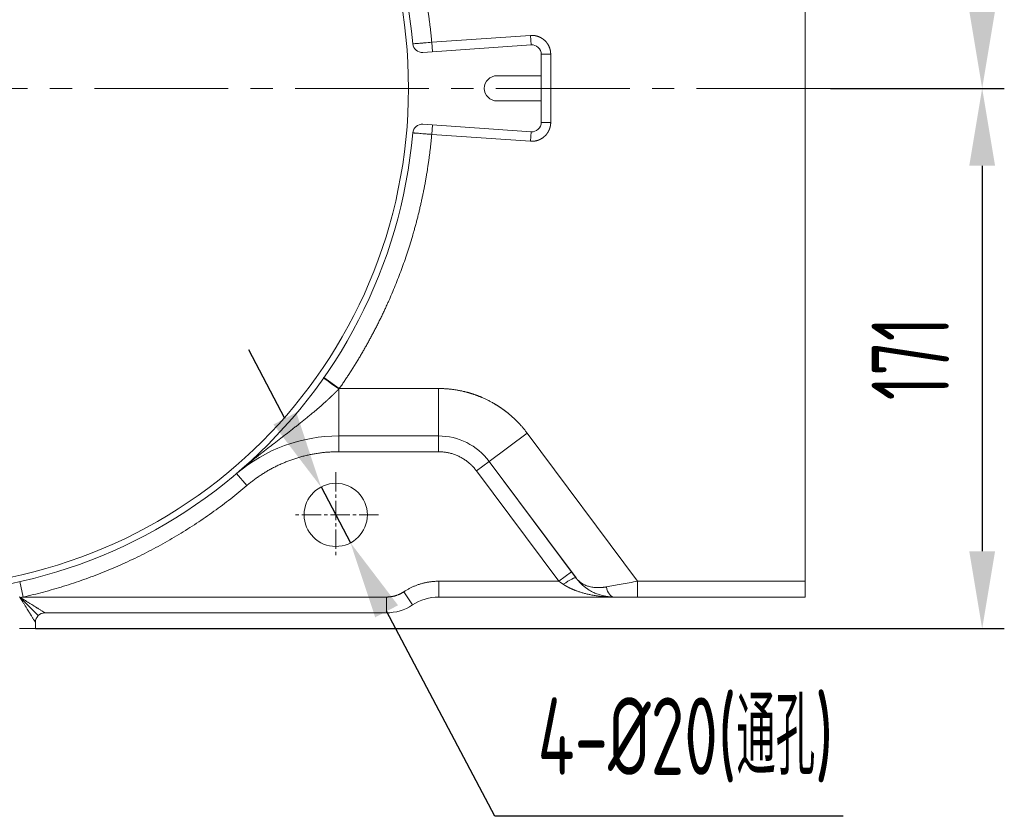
# Model space of a CAD drawing. Header units: millimetres. Extents: x -46 to 5160, y -5105 to -1541.
# Tile 41 of 104: x 3013 to 3324, y -4435 to -4183. Entities that reach past the tile are written whole.
import ezdxf

# ---------------------------------------------------------------- set-up
doc = ezdxf.new("R2010")
doc.units = ezdxf.units.MM
doc.header["$LTSCALE"] = 0.3175
doc.linetypes.add('CENTER2', pattern=[28.574999, 19.049999, -3.175, 3.175, -3.175])
for name, color, linetype, lineweight in [('1轮廓实线层', 7, 'Continuous', 18), ('3中心线层', 1, 'CENTER2', 13), ('7标注层', 4, 'Continuous', 13)]:
    doc.layers.add(name, color=color, linetype=linetype, lineweight=lineweight)
doc.styles.add('PC_TEXTSTYLE', font='ISOCP.SHX', dxfattribs={"width": 0.707, "bigfont": 'GBCBIG.SHX'})
doc.dimstyles.new('GB_DIAMETER', dxfattribs={"dimtxt": 3.5, "dimasz": 3.5, "dimexe": 1, "dimexo": 0, "dimgap": 1.5, "dimtad": 1, "dimjust": 4, "dimdsep": 46, "dimtxsty": 'PC_TEXTSTYLE', "dimcen": 0, "dimclrd": 256, "dimclrt": 3, "dimadec": 0, "dimazin": 2, "dimtp": 0.1, "dimtm": 0.1, "dimtfac": 0.71, "dimtdec": 3, "dimtmove": 0, "dimatfit": 2, "dimfxl": 1, "dimtfill": 1, "dimarcsym": 0})
doc.dimstyles.new('GB_LINEAR', dxfattribs={"dimtxt": 3.5, "dimasz": 3.5, "dimexe": 1, "dimexo": 0, "dimgap": 1.5, "dimtad": 1, "dimdsep": 46, "dimtxsty": 'PC_TEXTSTYLE', "dimcen": 0, "dimclrd": 256, "dimclrt": 3, "dimadec": 0, "dimazin": 2, "dimtp": 0.1, "dimtm": 0.1, "dimtfac": 0.71, "dimtdec": 3, "dimtmove": 0, "dimatfit": 3, "dimfxl": 1, "dimtfill": 1, "dimarcsym": 0})

# ---------------------------------------------------------------- blocks, each defined once
blk = doc.blocks.new('*D54')
at = {"layer": '7标注层', "color": 0, "lineweight": -2, "transparency": 16777216}
for p, q in [((3017.91, -4033.4), (3324.41, -4033.4)), ((3269.41, -4204.4), (3324.41, -4204.4))]:
    blk.add_line(p, q, dxfattribs=at)
at = {"layer": '7标注层', "lineweight": -2, "transparency": 16777216}
blk.add_line((3317.41, -4179.9), (3317.41, -4057.9), dxfattribs=at)
at = {"layer": '7标注层', "transparency": 16777216}
for points in [[(3321.49, -4057.9), (3313.33, -4057.9), (3317.41, -4033.4)], [(3313.33, -4179.9), (3321.49, -4179.9), (3317.41, -4204.4)]]:
    blk.add_solid(points, dxfattribs=at)
at = {"layer": 'Defpoints', "color": 0, "transparency": 16777216}
for p in [(3017.91, -4033.4), (3317.41, -4033.4), (3269.41, -4204.4)]:
    blk.add_point(p, dxfattribs=at)
at = {"layer": '7标注层', "color": 3, "transparency": 16777216, "insert": (3294.66, -4118.9), "char_height": 24.5, "attachment_point": 5, "rotation": 90, "style": 'PC_TEXTSTYLE', "bg_fill": 3, "box_fill_scale": 1.1, "bg_fill_color": 257, "bg_fill_transparency": 0}
blk.add_mtext('171', dxfattribs=at)
blk = doc.blocks.new('*D55')
at = {"layer": '7标注层', "color": 0, "lineweight": -2, "transparency": 16777216}
for p, q in [((3269.41, -4204.4), (3324.41, -4204.4)), ((3017.91, -4375.4), (3324.41, -4375.4))]:
    blk.add_line(p, q, dxfattribs=at)
at = {"layer": '7标注层', "lineweight": -2, "transparency": 16777216}
blk.add_line((3317.41, -4228.9), (3317.41, -4350.9), dxfattribs=at)
at = {"layer": '7标注层', "transparency": 16777216}
for points in [[(3321.49, -4228.9), (3313.33, -4228.9), (3317.41, -4204.4)], [(3313.33, -4350.9), (3321.49, -4350.9), (3317.41, -4375.4)]]:
    blk.add_solid(points, dxfattribs=at)
at = {"layer": 'Defpoints', "color": 0, "transparency": 16777216}
for p in [(3269.41, -4204.4), (3017.91, -4375.4), (3317.41, -4375.4)]:
    blk.add_point(p, dxfattribs=at)
at = {"layer": '7标注层', "color": 3, "transparency": 16777216, "insert": (3294.66, -4289.9), "char_height": 24.5, "attachment_point": 5, "rotation": 90, "style": 'PC_TEXTSTYLE', "bg_fill": 3, "box_fill_scale": 1.1, "bg_fill_color": 257, "bg_fill_transparency": 0}
blk.add_mtext('171', dxfattribs=at)
blk = doc.blocks.new('*D57')
at = {"layer": '7标注层', "lineweight": -2, "transparency": 16777216}
for p, q in [((3096.82, -4308.88), (3085.39, -4287.21)), ((3108.25, -4330.56), (3117.58, -4348.25)), ((3163.23, -4434.8), (3129.01, -4369.92)), ((3273.42, -4434.8), (3163.23, -4434.8))]:
    blk.add_line(p, q, dxfattribs=at)
at = {"layer": '7标注层', "transparency": 16777216}
for points in [[(3093.2, -4310.79), (3100.43, -4306.98), (3108.25, -4330.56)], [(3132.62, -4368.01), (3125.39, -4371.82), (3117.58, -4348.25)]]:
    blk.add_solid(points, dxfattribs=at)
at = {"layer": 'Defpoints', "color": 0, "transparency": 16777216}
for p in [(3108.25, -4330.56), (3117.58, -4348.25)]:
    blk.add_point(p, dxfattribs=at)
at = {"layer": '7标注层', "color": 3, "transparency": 16777216, "insert": (3223.57, -4410.63), "char_height": 24.5, "attachment_point": 5, "style": 'PC_TEXTSTYLE', "bg_fill": 3, "box_fill_scale": 1.1, "bg_fill_color": 257, "bg_fill_transparency": 0}
blk.add_mtext('4-%%c20(通孔)', dxfattribs=at)

msp = doc.modelspace()

# ---------------------------------------------------------------- linework, layer by layer
at = {"layer": '1轮廓实线层'}
for p, q in [((3261.41065, -4360.40031), (3261.41065, -4048.40031)), ((3143.26997, -4189.82993), (3174.49212, -4187.64667)), ((3174.70138, -4190.63936), (3174.49212, -4187.64667)), ((3174.70138, -4190.63936), (3140.48605, -4193.03193)), ((3143.47924, -4192.82263), (3143.26997, -4189.82993)), ((3180.91065, -4193.63205), (3177.91065, -4193.63205)), ((3177.91065, -4200.40031), (3177.91065, -4193.63205)), ((3180.91065, -4193.63205), (3180.91065, -4215.16857)), ((3163.91065, -4200.40031), (3177.91065, -4200.40031)), ((3177.91065, -4208.40031), (3177.91065, -4200.40031)), ((3177.91065, -4208.40031), (3163.91065, -4208.40031)), ((3177.91065, -4215.16857), (3177.91065, -4208.40031)), ((3140.48605, -4215.76869), (3174.70138, -4218.16126)), ((3143.47924, -4215.97799), (3143.26997, -4218.97069)), ((3177.91065, -4215.16857), (3180.91065, -4215.16857)), ((3174.49212, -4221.15395), (3143.26997, -4218.97069)), ((3174.70138, -4218.16126), (3174.49212, -4221.15395)), ((3114.03927, -4299.40031), (3109.11896, -4295.96657)), ((3113.92536, -4314.40031), (3113.92536, -4299.51675)), ((3114.03927, -4299.40031), (3145.37132, -4299.40031)), ((3145.37132, -4299.40031), (3145.37132, -4314.40031)), ((3161.40897, -4322.45068), (3173.43721, -4313.48846)), ((3173.43721, -4313.48846), (3208.39114, -4360.40031)), ((3113.92536, -4314.40031), (3145.37132, -4314.40031)), ((3113.92536, -4319.40031), (3113.92536, -4314.40031)), ((3113.92536, -4314.40031), (3145.37132, -4314.40031)), ((3145.37132, -4314.40031), (3145.37132, -4319.40031)), ((3113.92536, -4319.40031), (3145.37132, -4319.40031)), ((3157.39956, -4325.43809), (3161.40897, -4322.45068)), ((3161.40897, -4322.45068), (3188.92068, -4359.37429)), ((3161.40897, -4322.45068), (3188.91192, -4359.36253)), ((3081.54091, -4326.30507), (3084.77935, -4330.1146)), ((3157.39956, -4325.43809), (3183.44984, -4360.40031)), ((3187.45925, -4357.4129), (3183.44984, -4360.40031)), ((3012.92732, -4360.52152), (3014.02159, -4365.40031)), ((3145.49378, -4365.40031), (3145.49378, -4360.40031)), ((3183.44984, -4360.40031), (3145.49378, -4360.40031)), ((3208.39114, -4365.40031), (3208.39114, -4360.40031)), ((3208.39114, -4360.40031), (3261.41065, -4360.40031)), ((3261.41065, -4365.40031), (3261.41065, -4360.40031)), ((3137.20222, -4367.90031), (3134.43836, -4363.73364)), ((3012.90921, -4365.52302), (3013.07765, -4365.50475)), ((3013.04637, -4365.53603), (3018.78933, -4371.27899)), ((3128.91065, -4365.40031), (3014.02159, -4365.40031)), ((3128.91065, -4370.40031), (3128.91065, -4365.40031)), ((3200.90425, -4365.40031), (3145.49378, -4365.40031)), ((3145.49378, -4365.40031), (3200.94016, -4365.40031)), ((3208.39114, -4365.40031), (3261.41065, -4365.40031)), ((3208.39114, -4365.40031), (3261.41065, -4365.40031)), ((3128.91065, -4370.40031), (3020.91065, -4370.40031)), ((3020.91065, -4370.40031), (3128.91065, -4370.40031)), ((3017.91065, -4375.40031), (3012.91065, -4375.40031)), ((3017.91065, -4375.40031), (3017.91065, -4373.40031))]:
    msp.add_line(p, q, dxfattribs=at)
for centre, radius in [((2977.91065, -4204.40031), 158), ((3112.91065, -4339.40031), 10)]:
    msp.add_circle(centre, radius, dxfattribs=at)
for centre, radius, start, end in [((2977.91065, -4204.40031), 160, 5.0545831, 354.9454169), ((3140.27678, -4190.03924), 3, 185.0545831, 274), ((3174.91065, -4193.63205), 3, 0, 94), ((3163.91065, -4204.40031), 4, 90, 270), ((3140.27678, -4218.76138), 3, 86, 174.9454169), ((3174.91065, -4215.16857), 3, 266, 0), ((3113.92536, -4364.40031), 50, 90, 130.3675935), ((3145.37132, -4334.40031), 20, 36.6897228, 90), ((3145.37132, -4334.40031), 20, 36.6897228, 90), ((3145.49378, -4380.40031), 15, 90, 123.5573098), ((3145.49378, -4380.40031), 15, 90, 123.5573098), ((3128.91065, -4355.40031), 15, 270, 303.5573098), ((3128.91065, -4355.40031), 15, 270, 303.5573098), ((3020.91065, -4373.40031), 3, 90, 180)]:
    msp.add_arc(centre, radius, start, end, dxfattribs=at)
for centre, major_axis, ratio, start_param, end_param in [((3113.92536, -4299.56333), (-4.91619, 3.43963), 0.006360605, 4.716839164, 6.283185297), ((3184.9025, -4362.34994), (4.00941, 2.98741), 0.157408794, 0, 1.45404473), ((3200.94016, -4360.40031), (0, 5), 0.512905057, 1.935833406, 3.141592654), ((3013.0777, -4365.56735), (-2.12132, -2.12132), 0.014766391, 4.697623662, 4.727154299)]:
    msp.add_ellipse(centre, major_axis=major_axis, ratio=ratio, start_param=start_param, end_param=end_param, dxfattribs=at)
for points, degree, knots in [([(3114.03927, -4109.40031), (3120.21309, -4118.24698), (3125.19022, -4127.81879), (3130.20975, -4137.47214), (3137.64308, -4157.92508), (3139.99315, -4168.54974), (3142.32303, -4179.08309), (3143.26997, -4189.82993)], 2, [0, 0, 0, 0.25, 0.25, 0.5, 0.75, 0.75, 1, 1, 1]), ([(3174.49212, -4187.64667), (3175.10115, -4187.60408), (3175.7068, -4187.68511), (3176.32477, -4187.76779), (3177.50123, -4188.18427), (3178.03446, -4188.50938), (3178.55553, -4188.82706), (3179.44901, -4189.6601), (3179.80295, -4190.15851), (3180.16394, -4190.66685), (3180.66168, -4191.8113), (3180.78758, -4192.42301), (3180.91065, -4193.021), (3180.91065, -4193.63205)], 2, [0, 0, 0, 0.125, 0.125, 0.25, 0.375, 0.375, 0.5, 0.625, 0.625, 0.75, 0.875, 0.875, 1, 1, 1]), ([(3143.26997, -4189.82993), (3142.48314, -4189.8921), (3141.6953, -4189.95441), (3140.79641, -4190.02555), (3140.62024, -4190.03949), (3140.27521, -4190.06681), (3140.10546, -4190.08025), (3139.61557, -4190.11905), (3139.31472, -4190.14288), (3138.76336, -4190.18658), (3138.51096, -4190.20659), (3138.07733, -4190.24097), (3137.89378, -4190.25553), (3137.66883, -4190.27337), (3137.60207, -4190.27867), (3137.48832, -4190.28769), (3137.44102, -4190.29145), (3137.32752, -4190.30045), (3137.28874, -4190.30353), (3137.28847, -4190.30355)], 3, [0, 0, 0, 0, 0.250137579, 0.250137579, 0.312671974, 0.312671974, 0.375206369, 0.375206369, 0.500275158, 0.500275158, 0.625343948, 0.625343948, 0.750412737, 0.750412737, 0.812947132, 0.812947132, 0.875481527, 0.875481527, 1, 1, 1, 1]), ([(3180.91065, -4215.16857), (3180.91065, -4215.71878), (3180.81049, -4216.26034), (3180.70441, -4216.83386), (3180.48938, -4217.37713), (3180.26572, -4217.94223), (3179.93263, -4218.45182), (3179.59297, -4218.97145), (3178.71437, -4219.85021), (3178.19391, -4220.19054), (3177.68526, -4220.52315), (3177.11922, -4220.7473), (3176.57695, -4220.96203), (3176.00243, -4221.0684), (3175.4614, -4221.16857), (3174.91065, -4221.16857)], 2, [0, 0, 0, 0.125, 0.125, 0.25, 0.25, 0.375, 0.375, 0.5, 0.625, 0.625, 0.75, 0.75, 0.875, 0.875, 1, 1, 1]), ([(3143.26997, -4218.97069), (3142.32308, -4229.71699), (3139.99315, -4240.25088), (3137.64338, -4250.8745), (3130.21018, -4271.32749), (3125.19022, -4280.98183), (3120.2134, -4290.55319), (3114.03927, -4299.40031)], 2, [0, 0, 0, 0.25, 0.25, 0.5, 0.75, 0.75, 1, 1, 1]), ([(3137.28842, -4218.49707), (3137.28847, -4218.49707), (3137.4472, -4218.50967), (3137.82052, -4218.53928), (3137.90396, -4218.5459), (3138.08864, -4218.56054), (3138.19053, -4218.56862), (3138.51856, -4218.59464), (3138.76618, -4218.61427), (3139.31795, -4218.65799), (3139.62574, -4218.68238), (3140.27569, -4218.73385), (3140.6191, -4218.76104), (3141.16212, -4218.80402), (3141.34879, -4218.81879), (3141.72434, -4218.8485), (3141.91374, -4218.86348), (3142.48674, -4218.90879), (3142.87508, -4218.93948), (3143.26997, -4218.97069)], 3, [0, 0, 0, 0, 0.25, 0.25, 0.3125, 0.3125, 0.375, 0.375, 0.5, 0.5, 0.625, 0.625, 0.75, 0.75, 0.8125, 0.8125, 0.875, 0.875, 1, 1, 1, 1]), ([(3113.92536, -4299.51675), (3113.90596, -4299.53653), (3113.86716, -4299.5761), (3113.80885, -4299.63542), (3113.75043, -4299.69474), (3113.69191, -4299.75408), (3113.63327, -4299.81341), (3113.57453, -4299.87275), (3113.51568, -4299.9321), (3113.45672, -4299.99145), (3113.39765, -4300.0508), (3113.33847, -4300.11015), (3113.27919, -4300.1695), (3113.21981, -4300.22886), (3113.16032, -4300.28821), (3113.10072, -4300.34757), (3113.04102, -4300.40693), (3112.98121, -4300.46629), (3112.92131, -4300.52564), (3112.86129, -4300.585), (3112.80118, -4300.64435), (3112.74096, -4300.7037), (3112.68065, -4300.76305), (3112.62023, -4300.8224), (3112.55971, -4300.88174), (3112.49909, -4300.94108), (3112.43837, -4301.00042), (3112.37755, -4301.05975), (3112.31663, -4301.11908), (3112.25562, -4301.1784), (3112.1945, -4301.23772), (3112.13329, -4301.29703), (3112.07198, -4301.35633), (3112.01057, -4301.41563), (3111.94907, -4301.47493), (3111.88747, -4301.53421), (3111.82578, -4301.59349), (3111.76399, -4301.65276), (3111.7021, -4301.71202), (3111.64013, -4301.77128), (3111.57805, -4301.83052), (3111.51589, -4301.88976), (3111.45363, -4301.94898), (3111.39127, -4302.0082), (3111.32883, -4302.06741), (3111.26629, -4302.12661), (3111.20366, -4302.18579), (3111.14094, -4302.24497), (3111.07813, -4302.30414), (3111.01523, -4302.36329), (3110.95224, -4302.42243), (3110.88915, -4302.48156), (3110.82598, -4302.54068), (3110.76272, -4302.59979), (3110.69937, -4302.65888), (3110.63593, -4302.71796), (3110.57241, -4302.77703), (3110.50879, -4302.83609), (3110.44509, -4302.89513), (3110.3813, -4302.95416), (3110.31742, -4303.01317), (3110.25346, -4303.07217), (3110.18941, -4303.13115), (3110.12528, -4303.19012), (3110.06105, -4303.24908), (3109.99675, -4303.30802), (3109.93236, -4303.36695), (3109.62455, -4303.64818), (3109.06787, -4304.15151), (3108.25617, -4304.87214), (3107.42989, -4305.5931), (3106.58962, -4306.31426), (3105.69119, -4307.07338), (3104.7318, -4307.87116), (3103.70911, -4308.70863), (3102.66559, -4309.55146), (3101.6307, -4310.37716), (3100.60385, -4311.18804), (3099.58461, -4311.98641), (3098.54386, -4312.79633), (3097.17673, -4313.85499), (3095.4578, -4315.17962), (3093.44616, -4316.73001), (3091.40654, -4318.31033), (3089.76477, -4319.59574), (3088.45099, -4320.63513), (3087.48756, -4321.40302), (3086.47235, -4322.21921), (3085.71052, -4322.83765), (3085.21197, -4323.24488), (3084.98816, -4323.42808), (3084.74911, -4323.6242), (3084.4949, -4323.8333), (3084.2256, -4324.05541), (3083.94127, -4324.29059), (3083.642, -4324.53891), (3083.32783, -4324.80044), (3082.99884, -4325.07525), (3082.65509, -4325.36342), (3082.29662, -4325.66508), (3081.92345, -4325.98027), (3081.67011, -4326.19537), (3081.54091, -4326.30507)], 3, [0, 0, 0, 0, 0.001847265, 0.003696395, 0.005547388, 0.007400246, 0.009254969, 0.011111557, 0.01297001, 0.014830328, 0.016692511, 0.01855656, 0.020422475, 0.022290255, 0.024159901, 0.026031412, 0.027904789, 0.029780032, 0.03165714, 0.033536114, 0.035416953, 0.037299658, 0.039184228, 0.041070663, 0.042958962, 0.044849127, 0.046741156, 0.04863505, 0.050530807, 0.052428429, 0.054327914, 0.056229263, 0.058132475, 0.060037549, 0.061944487, 0.063853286, 0.065763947, 0.06767647, 0.069590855, 0.0715071, 0.073425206, 0.075345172, 0.077266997, 0.079190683, 0.081116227, 0.08304363, 0.084972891, 0.08690401, 0.088836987, 0.09077182, 0.092708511, 0.094647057, 0.096587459, 0.098529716, 0.100473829, 0.102419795, 0.104367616, 0.10631729, 0.108268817, 0.110222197, 0.112177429, 0.114134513, 0.116093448, 0.118054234, 0.120016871, 0.121981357, 0.123947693, 0.125915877, 0.150169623, 0.174799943, 0.199803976, 0.225178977, 0.250922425, 0.281075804, 0.311871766, 0.343304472, 0.375369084, 0.405464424, 0.43628091, 0.467813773, 0.500059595, 0.560850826, 0.625055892, 0.685306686, 0.750029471, 0.778601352, 0.808954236, 0.841085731, 0.874997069, 0.881647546, 0.888792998, 0.896433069, 0.904567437, 0.913195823, 0.92231801, 0.931933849, 0.942043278, 0.952646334, 0.963743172, 0.975334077, 0.987419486, 1, 1, 1, 1]), ([(3145.37132, -4299.40031), (3149.40362, -4299.40031), (3153.33078, -4300.31737), (3155.33477, -4300.78533), (3157.27106, -4301.48533), (3159.21996, -4302.18988), (3162.9251, -4304.04967), (3164.6554, -4305.19202), (3166.37278, -4306.32585), (3167.94621, -4307.65383), (3171.02768, -4310.25461), (3173.43721, -4313.48846)], 2, [0, 0, 0, 0.25, 0.25, 0.375, 0.375, 0.5, 0.625, 0.625, 0.75, 0.75, 1, 1, 1]), ([(3184.9025, -4361.37512), (3184.88525, -4361.36355), (3184.84985, -4361.3398), (3184.79535, -4361.30326), (3184.73811, -4361.26489), (3184.67812, -4361.22468), (3184.61539, -4361.18263), (3184.54991, -4361.13874), (3184.48169, -4361.09301), (3184.41073, -4361.04542), (3184.33701, -4360.99597), (3184.26056, -4360.94467), (3184.18136, -4360.89152), (3184.09941, -4360.8365), (3184.01472, -4360.77964), (3183.92728, -4360.72091), (3183.8371, -4360.66034), (3183.74418, -4360.59793), (3183.64851, -4360.53368), (3183.55009, -4360.4676), (3183.48356, -4360.42294), (3183.44984, -4360.40031)], 3, [0, 0, 0, 0, 0.035760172, 0.073394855, 0.112904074, 0.154287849, 0.197546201, 0.242679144, 0.289686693, 0.338568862, 0.38932566, 0.441957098, 0.496463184, 0.552843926, 0.611099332, 0.671229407, 0.733234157, 0.797113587, 0.862867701, 0.930496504, 1, 1, 1, 1]), ([(3200.94016, -4365.40031), (3200.92108, -4365.40029), (3200.88288, -4365.40025), (3200.82558, -4365.39991), (3200.7682, -4365.39936), (3200.71075, -4365.39859), (3200.65323, -4365.3976), (3200.59564, -4365.39639), (3200.53799, -4365.39495), (3200.48026, -4365.3933), (3200.42247, -4365.39141), (3200.36461, -4365.3893), (3200.30669, -4365.38697), (3200.24871, -4365.3844), (3200.19066, -4365.38161), (3200.13254, -4365.37859), (3200.07437, -4365.37534), (3200.01614, -4365.37186), (3199.95784, -4365.36815), (3199.89949, -4365.3642), (3199.84108, -4365.36003), (3199.78261, -4365.35562), (3199.72409, -4365.35097), (3199.66551, -4365.34609), (3199.60688, -4365.34098), (3199.5482, -4365.33562), (3199.48946, -4365.33003), (3199.43068, -4365.3242), (3199.37184, -4365.31814), (3199.31295, -4365.31183), (3199.25402, -4365.30528), (3199.19504, -4365.29849), (3199.13601, -4365.29146), (3199.07694, -4365.28418), (3199.01783, -4365.27666), (3198.95867, -4365.2689), (3198.89947, -4365.26089), (3198.84023, -4365.25263), (3198.78095, -4365.24413), (3198.72164, -4365.23538), (3198.66228, -4365.22638), (3198.60289, -4365.21714), (3198.54346, -4365.20764), (3198.484, -4365.19789), (3198.42451, -4365.1879), (3198.36498, -4365.17765), (3198.30542, -4365.16714), (3198.24584, -4365.15639), (3198.18622, -4365.14538), (3198.12658, -4365.13411), (3198.06691, -4365.1226), (3198.00722, -4365.11082), (3197.9475, -4365.09879), (3197.88776, -4365.0865), (3197.828, -4365.07395), (3197.76822, -4365.06114), (3197.70841, -4365.04808), (3197.64859, -4365.03475), (3197.58876, -4365.02116), (3197.32921, -4364.96111), (3196.8673, -4364.84216), (3196.20697, -4364.63968), (3195.54087, -4364.40097), (3194.87131, -4364.12431), (3194.18429, -4363.8003), (3193.47509, -4363.41976), (3192.74074, -4362.97132), (3191.99456, -4362.45295), (3191.40368, -4361.9855), (3190.95684, -4361.59805), (3190.64535, -4361.31268), (3190.32486, -4361.00152), (3190.09709, -4360.76643), (3189.95965, -4360.61941), (3189.91319, -4360.56927), (3189.8646, -4360.51633), (3189.81391, -4360.46056), (3189.76117, -4360.40193), (3189.70642, -4360.3404), (3189.6497, -4360.27594), (3189.59106, -4360.2085), (3189.53055, -4360.13806), (3189.46821, -4360.06456), (3189.40412, -4359.98797), (3189.33831, -4359.90825), (3189.27086, -4359.82535), (3189.20181, -4359.73923), (3189.13124, -4359.64985), (3189.05923, -4359.55716), (3188.98577, -4359.46116), (3188.93677, -4359.39572), (3188.91192, -4359.36253)], 3, [0, 0, 0, 0, 0.003821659, 0.007650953, 0.011487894, 0.015332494, 0.019184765, 0.023044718, 0.026912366, 0.030787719, 0.034670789, 0.038561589, 0.042460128, 0.046366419, 0.050280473, 0.0542023, 0.058131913, 0.062069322, 0.066014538, 0.069967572, 0.073928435, 0.077897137, 0.08187369, 0.085858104, 0.08985039, 0.093850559, 0.09785862, 0.101874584, 0.105898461, 0.109930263, 0.113969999, 0.118017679, 0.122073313, 0.126136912, 0.130208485, 0.134288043, 0.138375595, 0.142471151, 0.146574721, 0.150686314, 0.154805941, 0.158933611, 0.163069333, 0.167213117, 0.171364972, 0.175524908, 0.179692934, 0.183869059, 0.188053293, 0.192245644, 0.196446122, 0.200654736, 0.204871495, 0.209096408, 0.213329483, 0.21757073, 0.221820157, 0.226077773, 0.230343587, 0.234617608, 0.281680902, 0.330293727, 0.380465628, 0.432205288, 0.485520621, 0.544350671, 0.607071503, 0.673689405, 0.744209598, 0.773674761, 0.804986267, 0.838144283, 0.873148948, 0.877973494, 0.883059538, 0.888407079, 0.894016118, 0.899886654, 0.906018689, 0.912412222, 0.919067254, 0.925983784, 0.933161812, 0.94060134, 0.948302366, 0.956264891, 0.964488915, 0.972974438, 0.98172146, 0.99072998, 1, 1, 1, 1]), ([(3188.91192, -4359.36253), (3188.92049, -4359.37399), (3188.93751, -4359.39674), (3188.96313, -4359.43042), (3188.98857, -4359.46346), (3189.01383, -4359.49585), (3189.03892, -4359.5276), (3189.06381, -4359.55872), (3189.0885, -4359.58922), (3189.11298, -4359.6191), (3189.13724, -4359.64836), (3189.16127, -4359.67702), (3189.18506, -4359.70509), (3189.20862, -4359.73255), (3189.23192, -4359.75944), (3189.25496, -4359.78574), (3189.27773, -4359.81146), (3189.30022, -4359.83662), (3189.32244, -4359.86121), (3189.34436, -4359.88525), (3189.36599, -4359.90873), (3189.38731, -4359.93166), (3189.40832, -4359.95405), (3189.42901, -4359.97591), (3189.44937, -4359.99723), (3189.4694, -4360.01802), (3189.4891, -4360.03829), (3189.50845, -4360.05804), (3189.52745, -4360.07728), (3189.5461, -4360.09601), (3189.56438, -4360.11423), (3189.58229, -4360.13196), (3189.59983, -4360.14918), (3189.61699, -4360.16592), (3189.63377, -4360.18217), (3189.65015, -4360.19793), (3189.73716, -4360.28107), (3189.89495, -4360.42453), (3190.12758, -4360.6178), (3190.35645, -4360.79228), (3190.68829, -4361.02537), (3191.13404, -4361.29805), (3191.7085, -4361.58597), (3192.284, -4361.8212), (3192.8904, -4362.02106), (3193.53254, -4362.18413), (3194.21638, -4362.30826), (3194.90324, -4362.38817), (3195.40055, -4362.41643), (3195.69644, -4362.42365), (3195.79108, -4362.42524), (3195.88579, -4362.42613), (3195.98059, -4362.42632), (3196.07545, -4362.42581), (3196.17038, -4362.42462), (3196.26537, -4362.42274), (3196.3604, -4362.42017), (3196.45548, -4362.41694), (3196.5506, -4362.41304), (3196.64574, -4362.40847), (3196.74091, -4362.40324), (3196.83609, -4362.39736), (3196.93128, -4362.39083), (3197.02648, -4362.38366), (3197.12166, -4362.37585), (3197.21684, -4362.3674), (3197.312, -4362.35833), (3197.40713, -4362.34863), (3197.50224, -4362.33831), (3197.5973, -4362.32738), (3197.69232, -4362.31584), (3197.78729, -4362.3037), (3197.88221, -4362.29095), (3197.97705, -4362.27761), (3198.07183, -4362.26368), (3198.16653, -4362.24917), (3198.26115, -4362.23408), (3198.35569, -4362.2184), (3198.45011, -4362.20219), (3198.51315, -4362.19088), (3198.54461, -4362.18523)], 3, [0, 0, 0, 0, 0.004799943, 0.009530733, 0.014192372, 0.018784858, 0.023308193, 0.027762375, 0.032147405, 0.036463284, 0.04071001, 0.044887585, 0.048996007, 0.053035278, 0.057005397, 0.060906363, 0.064738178, 0.068500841, 0.072194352, 0.075818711, 0.079373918, 0.082859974, 0.086276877, 0.089624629, 0.092903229, 0.096112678, 0.099252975, 0.10232412, 0.105326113, 0.108258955, 0.111122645, 0.113917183, 0.116642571, 0.119298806, 0.121885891, 0.124403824, 0.126852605, 0.161855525, 0.195013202, 0.226325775, 0.255793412, 0.326312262, 0.392930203, 0.455652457, 0.514485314, 0.580878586, 0.64481448, 0.706308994, 0.765380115, 0.773369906, 0.781331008, 0.789263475, 0.797167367, 0.805042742, 0.812889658, 0.820708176, 0.828498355, 0.836260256, 0.843993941, 0.851699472, 0.859376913, 0.867026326, 0.874647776, 0.882241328, 0.889807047, 0.897345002, 0.904855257, 0.912337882, 0.919792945, 0.927220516, 0.934620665, 0.941993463, 0.949338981, 0.956657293, 0.963948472, 0.971212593, 0.978449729, 0.985659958, 0.992843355, 1, 1, 1, 1]), ([(3208.39114, -4360.40031), (3206.63215, -4360.71917), (3204.87374, -4361.03792), (3201.53481, -4361.64318), (3199.95504, -4361.92955), (3198.54461, -4362.18523)], 3, [0, 0, 0, 0, 0.5, 0.5, 1, 1, 1, 1]), ([(3200.94016, -4365.40031), (3200.90853, -4365.40029), (3200.84557, -4365.40025), (3200.75154, -4365.3999), (3200.65834, -4365.39935), (3200.56599, -4365.39859), (3200.47448, -4365.39763), (3200.3838, -4365.39647), (3200.29397, -4365.39512), (3200.20497, -4365.39357), (3200.11681, -4365.39185), (3200.02949, -4365.38995), (3199.94301, -4365.38788), (3199.85737, -4365.38565), (3199.77257, -4365.38325), (3199.68861, -4365.3807), (3199.60549, -4365.37801), (3199.5232, -4365.37516), (3199.44176, -4365.37218), (3199.36115, -4365.36906), (3199.28139, -4365.36582), (3199.20246, -4365.36245), (3199.12437, -4365.35896), (3199.04712, -4365.35535), (3198.97071, -4365.35164), (3198.89514, -4365.34782), (3198.82041, -4365.34391), (3198.74652, -4365.33989), (3198.67346, -4365.33579), (3198.60125, -4365.3316), (3198.52987, -4365.32733), (3198.45934, -4365.32298), (3198.38964, -4365.31856), (3198.32078, -4365.31407), (3198.25276, -4365.30952), (3198.18558, -4365.30491), (3198.11924, -4365.30024), (3198.05374, -4365.29552), (3197.98908, -4365.29075), (3197.92525, -4365.28594), (3197.86227, -4365.28109), (3197.80012, -4365.27621), (3197.73882, -4365.27129), (3197.67835, -4365.26634), (3197.61872, -4365.26138), (3197.55993, -4365.25639), (3197.50198, -4365.25138), (3197.44487, -4365.24636), (3197.3886, -4365.24133), (3197.33317, -4365.2363), (3197.27857, -4365.23126), (3197.22482, -4365.22623), (3197.1719, -4365.22119), (3197.11983, -4365.21617), (3197.06859, -4365.21115), (3197.01819, -4365.20615), (3196.96863, -4365.20117), (3196.91991, -4365.1962), (3196.87203, -4365.19126), (3196.5847, -4365.16124), (3196.06892, -4365.10171), (3195.33623, -4365.00206), (3194.63742, -4364.89291), (3193.97249, -4364.77584), (3193.34142, -4364.65238), (3192.5606, -4364.48445), (3191.64321, -4364.26107), (3190.60361, -4363.96768), (3189.63604, -4363.65611), (3188.97396, -4363.41554), (3188.59068, -4363.26636), (3188.46152, -4363.21522), (3188.33362, -4363.16371), (3188.20697, -4363.11184), (3188.08157, -4363.05961), (3187.95743, -4363.00704), (3187.83455, -4362.95414), (3187.71291, -4362.90091), (3187.59253, -4362.84736), (3187.47341, -4362.79351), (3187.35553, -4362.73937), (3187.23892, -4362.68493), (3187.12355, -4362.63022), (3187.00944, -4362.57525), (3186.89658, -4362.52001), (3186.78498, -4362.46452), (3186.67463, -4362.4088), (3186.56553, -4362.35284), (3186.45769, -4362.29667), (3186.3511, -4362.24028), (3186.24577, -4362.18369), (3186.14169, -4362.12691), (3186.03886, -4362.06995), (3185.93729, -4362.01281), (3185.83697, -4361.95551), (3185.73791, -4361.89805), (3185.64009, -4361.84044), (3185.54354, -4361.7827), (3185.44823, -4361.72483), (3185.35418, -4361.66684), (3185.26139, -4361.60874), (3185.16984, -4361.55055), (3185.07956, -4361.49225), (3184.9905, -4361.43391), (3184.93174, -4361.39465), (3184.9025, -4361.37512)], 3, [0, 0, 0, 0, 0.005753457, 0.011456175, 0.017108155, 0.022709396, 0.028259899, 0.033759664, 0.03920869, 0.044606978, 0.049954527, 0.055251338, 0.060497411, 0.065692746, 0.070837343, 0.075931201, 0.080974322, 0.085966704, 0.090908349, 0.095799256, 0.100639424, 0.105428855, 0.110167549, 0.114855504, 0.119492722, 0.124079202, 0.128614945, 0.13309995, 0.137534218, 0.141917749, 0.146250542, 0.150532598, 0.154763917, 0.158944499, 0.163074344, 0.167153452, 0.171181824, 0.175159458, 0.179086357, 0.182962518, 0.186787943, 0.190562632, 0.194286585, 0.197959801, 0.201582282, 0.205154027, 0.208675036, 0.212145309, 0.215564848, 0.21893365, 0.222251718, 0.225519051, 0.228735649, 0.231901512, 0.235016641, 0.238081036, 0.241094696, 0.244057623, 0.246969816, 0.249831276, 0.296492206, 0.341156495, 0.383824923, 0.424498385, 0.463177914, 0.499864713, 0.56840686, 0.632880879, 0.6933016, 0.749687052, 0.757948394, 0.76614323, 0.77427165, 0.782333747, 0.790329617, 0.798259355, 0.806123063, 0.813920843, 0.821652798, 0.829319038, 0.836919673, 0.844454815, 0.851924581, 0.85932909, 0.866668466, 0.873942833, 0.881152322, 0.888297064, 0.895377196, 0.902392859, 0.909344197, 0.916231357, 0.923054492, 0.929813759, 0.936509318, 0.943141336, 0.949709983, 0.956215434, 0.96265787, 0.969037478, 0.975354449, 0.98160898, 0.987801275, 0.993931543, 1, 1, 1, 1]), ([(3012.89138, -4365.37369), (3012.89569, -4365.37388), (3012.90429, -4365.37425), (3012.91707, -4365.37596), (3012.92967, -4365.37851), (3012.9421, -4365.38198), (3012.95435, -4365.38636), (3012.96642, -4365.39164), (3012.97831, -4365.39782), (3012.99002, -4365.4049), (3012.99994, -4365.41177), (3013.00817, -4365.41804), (3013.01476, -4365.42344), (3013.02115, -4365.42904), (3013.02732, -4365.43486), (3013.0333, -4365.44089), (3013.03906, -4365.44714), (3013.04462, -4365.4536), (3013.04997, -4365.46027), (3013.05512, -4365.46715), (3013.06006, -4365.47424), (3013.0648, -4365.48155), (3013.06932, -4365.48906), (3013.07365, -4365.49678), (3013.07635, -4365.50206), (3013.0777, -4365.50471)], 3, [0, 0, 0, 0, 0.054111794, 0.107845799, 0.161476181, 0.215277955, 0.269522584, 0.324473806, 0.38038401, 0.437491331, 0.496017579, 0.53171962, 0.567301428, 0.602804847, 0.638271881, 0.673744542, 0.709264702, 0.744873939, 0.78061339, 0.816523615, 0.852644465, 0.889014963, 0.925673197, 0.962656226, 1, 1, 1, 1]), ([(3013.01506, -4365.56735), (3013.01427, -4365.56614), (3013.0127, -4365.56373), (3013.01007, -4365.56031), (3013.00726, -4365.55708), (3013.00425, -4365.55404), (3013.00105, -4365.5512), (3012.99764, -4365.54855), (3012.99404, -4365.54609), (3012.99024, -4365.54382), (3012.98624, -4365.54175), (3012.98205, -4365.53987), (3012.97766, -4365.53818), (3012.97307, -4365.53669), (3012.96645, -4365.53489), (3012.95765, -4365.53318), (3012.94653, -4365.53212), (3012.93495, -4365.53208), (3012.9229, -4365.53299), (3012.9148, -4365.53437), (3012.91065, -4365.53508)], 3, [0, 0, 0, 0, 0.037343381, 0.07433069, 0.111111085, 0.14783625, 0.184658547, 0.221729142, 0.259196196, 0.297203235, 0.335887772, 0.375380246, 0.415803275, 0.457271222, 0.499890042, 0.592852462, 0.688552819, 0.787826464, 0.891422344, 1, 1, 1, 1]), ([(3017.91065, -4373.40031), (3017.91063, -4373.40028), (3017.9106, -4373.40023), (3017.91043, -4373.39995), (3017.91013, -4373.39947), (3017.90971, -4373.39878), (3017.90917, -4373.39791), (3017.9085, -4373.39683), (3017.90772, -4373.39557), (3017.90681, -4373.3941), (3017.90579, -4373.39245), (3017.90464, -4373.39059), (3017.90337, -4373.38855), (3017.90198, -4373.38631), (3017.90046, -4373.38387), (3017.89883, -4373.38124), (3017.89707, -4373.37841), (3017.89519, -4373.37539), (3017.89319, -4373.37217), (3017.89107, -4373.36876), (3017.88883, -4373.36515), (3017.88646, -4373.36135), (3017.88398, -4373.35735), (3017.88137, -4373.35316), (3017.87863, -4373.34878), (3017.87578, -4373.3442), (3017.8728, -4373.33942), (3017.8697, -4373.33445), (3017.86648, -4373.32928), (3017.86314, -4373.32392), (3017.85967, -4373.31836), (3017.85608, -4373.31261), (3017.85237, -4373.30667), (3017.84854, -4373.30053), (3017.84458, -4373.29419), (3017.8405, -4373.28766), (3017.8363, -4373.28093), (3017.83198, -4373.27401), (3017.82753, -4373.2669), (3017.82296, -4373.25959), (3017.81827, -4373.25208), (3017.81346, -4373.24438), (3017.80852, -4373.23648), (3017.80346, -4373.22839), (3017.79828, -4373.22011), (3017.79298, -4373.21163), (3017.78755, -4373.20295), (3017.782, -4373.19408), (3017.77633, -4373.18502), (3017.77053, -4373.17576), (3017.76462, -4373.1663), (3017.75858, -4373.15665), (3017.75242, -4373.14681), (3017.74613, -4373.13677), (3017.73973, -4373.12653), (3017.7332, -4373.1161), (3017.72655, -4373.10548), (3017.71977, -4373.09466), (3017.71288, -4373.08364), (3017.70586, -4373.07244), (3017.69872, -4373.06103), (3017.69146, -4373.04943), (3017.68408, -4373.03764), (3017.67658, -4373.02565), (3017.66895, -4373.01346), (3017.6612, -4373.00108), (3017.65334, -4372.98851), (3017.64535, -4372.97574), (3017.63723, -4372.96278), (3017.629, -4372.94962), (3017.62065, -4372.93626), (3017.61217, -4372.92272), (3017.60358, -4372.90897), (3017.59486, -4372.89503), (3017.58603, -4372.8809), (3017.57707, -4372.86657), (3017.52291, -4372.77992), (3017.41174, -4372.60173), (3017.22471, -4372.30201), (3017.00674, -4371.95325), (3016.75783, -4371.55549), (3016.52046, -4371.17606), (3016.30393, -4370.8295), (3016.11491, -4370.52702), (3015.91363, -4370.20502), (3015.63911, -4369.76589), (3015.27716, -4369.1865), (3014.91427, -4368.60618), (3014.61652, -4368.1296), (3014.39567, -4367.77615), (3014.1595, -4367.39836), (3013.98286, -4367.11586), (3013.87069, -4366.93635), (3013.82734, -4366.86695), (3013.78204, -4366.79441), (3013.73478, -4366.71875), (3013.68557, -4366.63994), (3013.63439, -4366.55801), (3013.58125, -4366.47294), (3013.52613, -4366.38474), (3013.46904, -4366.2934), (3013.40999, -4366.19894), (3013.34896, -4366.10133), (3013.28596, -4366.0006), (3013.221, -4365.89673), (3013.15408, -4365.78973), (3013.08521, -4365.67959), (3013.03866, -4365.60511), (3013.01506, -4365.56735)], 3, [0, 0, 0, 0, 0.001895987, 0.004048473, 0.00620191, 0.008356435, 0.010512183, 0.012669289, 0.014827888, 0.016988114, 0.019150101, 0.021313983, 0.023479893, 0.025647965, 0.027818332, 0.029991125, 0.032166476, 0.034344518, 0.036525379, 0.038709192, 0.040896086, 0.04308619, 0.045279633, 0.047476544, 0.049677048, 0.051881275, 0.054089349, 0.056301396, 0.058517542, 0.06073791, 0.062962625, 0.065191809, 0.067425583, 0.06966407, 0.07190739, 0.074155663, 0.076409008, 0.078667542, 0.080931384, 0.083200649, 0.085475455, 0.087755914, 0.090042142, 0.092334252, 0.094632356, 0.096936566, 0.099246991, 0.101563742, 0.103886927, 0.106216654, 0.108553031, 0.110896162, 0.113246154, 0.115603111, 0.117967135, 0.12033833, 0.122716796, 0.125102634, 0.127495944, 0.129896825, 0.132305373, 0.134721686, 0.13714586, 0.139577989, 0.142018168, 0.14446649, 0.146923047, 0.14938793, 0.151861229, 0.154343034, 0.156833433, 0.159332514, 0.161840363, 0.164357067, 0.166882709, 0.169417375, 0.171961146, 0.212411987, 0.25583342, 0.302444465, 0.352422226, 0.405910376, 0.438795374, 0.473280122, 0.50938084, 0.547111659, 0.618838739, 0.697902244, 0.732640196, 0.769761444, 0.809267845, 0.851160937, 0.858051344, 0.865263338, 0.872796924, 0.880652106, 0.888828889, 0.897327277, 0.906147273, 0.91528888, 0.924752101, 0.934536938, 0.944643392, 0.955071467, 0.965821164, 0.976892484, 0.988285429, 1, 1, 1, 1]), ([(3013.0777, -4365.50471), (3013.09732, -4365.51697), (3013.13627, -4365.54132), (3013.19429, -4365.57759), (3013.25147, -4365.61335), (3013.30782, -4365.64858), (3013.36333, -4365.6833), (3013.418, -4365.71749), (3013.47185, -4365.75117), (3013.52485, -4365.78432), (3013.57703, -4365.81694), (3013.62837, -4365.84905), (3013.67887, -4365.88063), (3013.72854, -4365.91168), (3013.77738, -4365.94221), (3013.82538, -4365.97222), (3013.87254, -4366.0017), (3013.91888, -4366.03065), (3013.96437, -4366.05908), (3014.00904, -4366.08699), (3014.05287, -4366.11437), (3014.09586, -4366.14123), (3014.13802, -4366.16756), (3014.17934, -4366.19337), (3014.21983, -4366.21866), (3014.25949, -4366.24342), (3014.29831, -4366.26767), (3014.3363, -4366.29139), (3014.37345, -4366.31459), (3014.40977, -4366.33728), (3014.44525, -4366.35944), (3014.4799, -4366.38109), (3014.63699, -4366.47926), (3014.90868, -4366.64914), (3015.28646, -4366.8853), (3015.63992, -4367.10616), (3016.1165, -4367.40391), (3016.69683, -4367.76681), (3017.27622, -4368.12876), (3017.71535, -4368.40328), (3018.03734, -4368.60455), (3018.33982, -4368.79358), (3018.68639, -4369.0101), (3019.06582, -4369.24748), (3019.46357, -4369.49638), (3019.81233, -4369.71436), (3020.11206, -4369.90139), (3020.29484, -4370.01541), (3020.38948, -4370.07458), (3020.41587, -4370.09108), (3020.44157, -4370.10715), (3020.46659, -4370.1228), (3020.49092, -4370.13803), (3020.51457, -4370.15282), (3020.53753, -4370.1672), (3020.55981, -4370.18114), (3020.5814, -4370.19465), (3020.60231, -4370.20774), (3020.62253, -4370.2204), (3020.64206, -4370.23262), (3020.66091, -4370.24442), (3020.67908, -4370.25579), (3020.69656, -4370.26673), (3020.71335, -4370.27723), (3020.72946, -4370.28731), (3020.74488, -4370.29696), (3020.75962, -4370.30617), (3020.77367, -4370.31495), (3020.78704, -4370.32331), (3020.79972, -4370.33123), (3020.81171, -4370.33872), (3020.82302, -4370.34578), (3020.83365, -4370.35241), (3020.84359, -4370.35861), (3020.85284, -4370.36438), (3020.86141, -4370.36972), (3020.86929, -4370.37462), (3020.87649, -4370.3791), (3020.883, -4370.38315), (3020.88883, -4370.38678), (3020.89397, -4370.38997), (3020.89843, -4370.39274), (3020.9022, -4370.39507), (3020.90528, -4370.39699), (3020.90769, -4370.39847), (3020.90939, -4370.39953), (3020.91046, -4370.40019), (3020.91059, -4370.40027), (3020.91065, -4370.40031)], 3, [0, 0, 0, 0, 0.006084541, 0.012083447, 0.017996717, 0.023824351, 0.029566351, 0.035222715, 0.040793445, 0.04627854, 0.051678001, 0.056991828, 0.062220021, 0.067362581, 0.072419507, 0.077390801, 0.082276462, 0.087076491, 0.091790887, 0.096419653, 0.100962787, 0.10542029, 0.109792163, 0.114078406, 0.11827902, 0.122394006, 0.126423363, 0.130367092, 0.134225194, 0.137997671, 0.141684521, 0.145285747, 0.148801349, 0.190681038, 0.230176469, 0.267289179, 0.302021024, 0.381060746, 0.452773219, 0.490491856, 0.526582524, 0.561059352, 0.593938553, 0.647411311, 0.697375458, 0.743974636, 0.787385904, 0.827828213, 0.832588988, 0.837318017, 0.842015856, 0.84668307, 0.851320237, 0.855927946, 0.860506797, 0.865057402, 0.869580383, 0.874076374, 0.878546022, 0.882989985, 0.887408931, 0.89180354, 0.896174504, 0.900522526, 0.90484832, 0.909152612, 0.913436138, 0.917699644, 0.921943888, 0.926169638, 0.930377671, 0.934568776, 0.93874375, 0.9429034, 0.947048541, 0.951179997, 0.955298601, 0.959405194, 0.963500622, 0.96758574, 0.97166141, 0.975728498, 0.979787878, 0.983840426, 0.987887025, 0.99192856, 0.995965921, 1, 1, 1, 1]), ([(3200.94016, -4365.40031), (3202.0074, -4365.40031), (3203.20288, -4365.40031), (3205.72948, -4365.40031), (3207.06009, -4365.40031), (3208.39114, -4365.40031)], 3, [0, 0, 0, 0, 0.5, 0.5, 1, 1, 1, 1])]:
    msp.add_open_spline(points, degree=degree, knots=knots, dxfattribs=at)
for points, degree in [([(3174.91065, -4221.16857), (3174.70113, -4221.16857), (3174.49212, -4221.15395)], 2), ([(3109.00922, -4296.12363), (3109.04587, -4296.07123), (3109.08245, -4296.01888), (3109.11896, -4295.96657)], 3), ([(3114.03927, -4299.40031), (3114.0013, -4299.43912), (3113.96333, -4299.47794), (3113.92536, -4299.51675)], 3), ([(3014.02159, -4365.40031), (3013.70696, -4365.43511), (3013.39233, -4365.46992), (3013.0777, -4365.50471)], 3)]:
    msp.add_open_spline(points, degree=degree, dxfattribs=at)
for points, weights in [([(3084.77935, -4330.1146), (3093.00247, -4323.12419), (3103.13252, -4319.40031), (3113.92536, -4319.40031)], [1, 0.959060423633, 0.959060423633, 1]), ([(3145.37132, -4319.40031), (3150.1996, -4319.40031), (3154.51475, -4321.56637), (3157.39956, -4325.43809)], [1, 0.929148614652, 0.929148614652, 1]), ([(3014.02159, -4365.40031), (3040.24793, -4359.51796), (3064.30093, -4347.52313), (3084.77935, -4330.1146)], [1, 0.98058114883, 0.98058114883, 1]), ([(3145.49378, -4360.40031), (3141.53234, -4360.40031), (3137.73956, -4361.54388), (3134.43836, -4363.73364)], [1, 0.971618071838, 0.971618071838, 1]), ([(3134.43836, -4363.73364), (3132.78776, -4364.82853), (3130.89137, -4365.40031), (3128.91065, -4365.40031)], [1, 0.971618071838, 0.971618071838, 1])]:
    msp.add_rational_spline(points, weights, degree=3, dxfattribs=at)
at = {"layer": '3中心线层', "ltscale": 7}
msp.add_line((3269.41065, -4204.40031), (2798.91065, -4204.40031), dxfattribs=at)
at = {"layer": '3中心线层'}
for p, q in [((3112.91065, -4325.90031), (3112.91065, -4352.90031)), ((3126.41065, -4339.40031), (3099.41065, -4339.40031))]:
    msp.add_line(p, q, dxfattribs=at)

# ---------------------------------------------------------------- next in the draw order: dimensions: what is measured, and where the dimension line sits
at = {"layer": '7标注层'}
dim = msp.add_linear_dim(base=(3317.41065, -4033.40031), p1=(3269.41065, -4204.40031), p2=(3017.91065, -4033.40031), angle=90, dimstyle='GB_LINEAR', override={"dimscale": 7, "dimgap": 1.5, "dimtad": 1, "dimjust": 0, "dimdec": 2, "dimlfac": 1, "dimse1": 0, "dimse2": 0, "dimsd1": 0, "dimsd2": 0, "dimclrd": 256, "dimclre": 0, "dimtofl": 1}, dxfattribs=at)
dim.commit()
dim.dimension.update_dxf_attribs({"geometry": '*D54', "text_midpoint": (3294.66065, -4118.90031)})

# ---------------------------------------------------------------- next in the draw order: dimensions: what is measured, and where the dimension line sits
dim = msp.add_linear_dim(base=(3317.41065, -4375.40031), p1=(3269.41065, -4204.40031), p2=(3017.91065, -4375.40031), angle=90, dimstyle='GB_LINEAR', override={"dimscale": 7, "dimgap": 1.5, "dimtad": 1, "dimjust": 0, "dimdec": 2, "dimlfac": 1, "dimse1": 0, "dimse2": 0, "dimsd1": 0, "dimsd2": 0, "dimtofl": 1}, dxfattribs=at)
dim.commit()
dim.dimension.update_dxf_attribs({"geometry": '*D55', "text_midpoint": (3294.66065, -4289.90031)})

# ---------------------------------------------------------------- next in the draw order: dimensions: what is measured, and where the dimension line sits
dim = msp.add_diameter_dim_2p(p1=(3108.24559, -4330.55513), p2=(3117.57572, -4348.24549), text='4-<>(通孔)', dimstyle='GB_DIAMETER', override={"dimscale": 7, "dimgap": 1.5, "dimtad": 1, "dimjust": 4, "dimtih": 0, "dimtoh": 1, "dimdec": 2, "dimlfac": 1, "dimpost": '', "dimcen": 0, "dimse1": 0, "dimse2": 0, "dimsd1": 0, "dimsd2": 0, "dimtix": 0, "dimtofl": 1, "dimatfit": 0}, dxfattribs=at)
dim.commit()
dim.dimension.update_dxf_attribs({"geometry": '*D57', "text_midpoint": (3163.22565, -4434.79979), "dimtype": 163})

doc.saveas('drawing.dxf')
